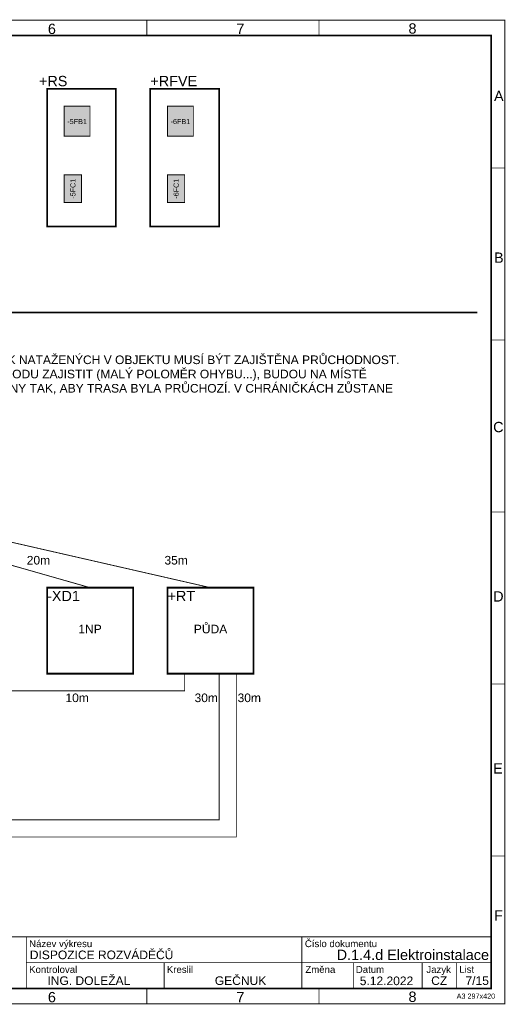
# Model space of a CAD drawing. Extents: x -12025 to 39812, y -30533 to 12.
# Tile 4 of 4: x 25706 to 39812, y -28613 to 12. Entities that reach past the tile are written whole.
import ezdxf
from ezdxf.enums import TextEntityAlignment as Align

# ---------------------------------------------------------------- set-up
doc = ezdxf.new("R2010")
doc.units = 0
doc.header["$MEASUREMENT"] = 0
doc.linetypes.add('PE', pattern=[4.625, 3, -0.75, 0.125, -0.75])
for name, color, linetype in [('0 (Pozadí)', 254, 'Continuous'), ('Ramecek', 7, 'Continuous'), ('Zakladni', 7, 'Continuous')]:
    doc.layers.add(name, color=color, linetype=linetype)
doc.styles.add('Arial', font='txt')
doc.styles.add('Arial_B', font='txt')
doc.styles.add('Arial_I', font='txt')

# ---------------------------------------------------------------- blocks, each defined once
blk = doc.blocks.new('Modul v rozvaděči (9)')
at = {"color": 7, "linetype": 'Continuous', "const_width": 25}
blk.add_lwpolyline([(0, 0), (500, 0), (500, -800), (0, -800)], close=True, dxfattribs=at)
at = {"layer": '0 (Pozadí)', "linetype": 'Continuous'}
blk.add_solid([(0, 0), (500, 0), (0, -800), (500, -800)], dxfattribs=at)
at = {"color": 7, "linetype": 'Continuous', "style": 'Arial'}
blk.add_text('-5FC1', height=150, rotation=90, dxfattribs=at).set_placement((326, -402), align=Align.CENTER)
blk = doc.blocks.new('Modul v rozvaděči (48)')
at = {"color": 7, "linetype": 'Continuous', "const_width": 25}
blk.add_lwpolyline([(0, 0), (750, 0), (750, -875), (0, -875)], close=True, dxfattribs=at)
at = {"layer": '0 (Pozadí)', "linetype": 'Continuous'}
blk.add_solid([(0, 0), (750, 0), (0, -875), (750, -875)], dxfattribs=at)
at = {"color": 7, "linetype": 'Continuous', "style": 'Arial'}
blk.add_text('-5FB1', height=150, dxfattribs=at).set_placement((375, -523), align=Align.CENTER)
blk = doc.blocks.new('(3)')
at = {"color": 7, "linetype": 'Continuous', "const_width": 25}
for points in [[(200, 0), (200, -200)], [(200, -200), (0, -200)]]:
    blk.add_lwpolyline(points, dxfattribs=at)
at = {"color": 7, "linetype": 'Continuous', "style": 'Arial_B'}
blk.add_text('DISPOZICE ROZVÁDĚČŮ', height=250, dxfattribs=at).set_placement((-13200, 650))
blk.add_text('7', height=250, dxfattribs=at).set_placement((-350, -100), align=Align.RIGHT)
blk = doc.blocks.new('dveře rozvaděče (6)')
at = {"color": 7, "linetype": 'PE', "ltscale": 100, "const_width": 50}
blk.add_lwpolyline([(0, 0), (2000, 0), (2000, -4000), (0, -4000)], close=True, dxfattribs=at)
at = {"color": 7, "linetype": 'Continuous', "style": 'Arial'}
blk.add_text('+RS', height=300, dxfattribs=at).set_placement((-236, 79))
blk = doc.blocks.new('dveře rozvaděče (16)')
at = {"color": 7, "linetype": 'PE', "ltscale": 100, "const_width": 50}
blk.add_lwpolyline([(0, 0), (2500, 0), (2500, -2500), (0, -2500)], close=True, dxfattribs=at)
at = {"color": 7, "linetype": 'Continuous', "style": 'Arial'}
blk.add_text('-XD1', height=300, dxfattribs=at).set_placement((0, -392))
blk = doc.blocks.new('dveře rozvaděče (19)')
at = {"color": 7, "linetype": 'PE', "ltscale": 100, "const_width": 50}
blk.add_lwpolyline([(0, 0), (2500, 0), (2500, -2500), (0, -2500)], close=True, dxfattribs=at)
at = {"color": 7, "linetype": 'Continuous', "style": 'Arial'}
blk.add_text('+RT', height=300, dxfattribs=at).set_placement((0, -392))
blk = doc.blocks.new('Modul v rozvaděči (72)')
at = {"color": 7, "linetype": 'Continuous', "const_width": 25}
blk.add_lwpolyline([(0, 0), (750, 0), (750, -875), (0, -875)], close=True, dxfattribs=at)
at = {"layer": '0 (Pozadí)', "linetype": 'Continuous'}
blk.add_solid([(0, 0), (750, 0), (0, -875), (750, -875)], dxfattribs=at)
at = {"color": 7, "linetype": 'Continuous', "style": 'Arial'}
blk.add_text('-6FB1', height=150, dxfattribs=at).set_placement((375, -523), align=Align.CENTER)
blk = doc.blocks.new('Modul v rozvaděči (73)')
at = {"color": 7, "linetype": 'Continuous', "const_width": 25}
blk.add_lwpolyline([(0, 0), (500, 0), (500, -800), (0, -800)], close=True, dxfattribs=at)
at = {"layer": '0 (Pozadí)', "linetype": 'Continuous'}
blk.add_solid([(0, 0), (500, 0), (0, -800), (500, -800)], dxfattribs=at)
at = {"color": 7, "linetype": 'Continuous', "style": 'Arial'}
blk.add_text('-6FC1', height=150, rotation=90, dxfattribs=at).set_placement((326, -402), align=Align.CENTER)
blk = doc.blocks.new('dveře rozvaděče (22)')
at = {"color": 7, "linetype": 'PE', "ltscale": 100, "const_width": 50}
blk.add_lwpolyline([(0, 0), (2000, 0), (2000, -4000), (0, -4000)], close=True, dxfattribs=at)
at = {"color": 7, "linetype": 'Continuous', "style": 'Arial'}
blk.add_text('+RFVE', height=300, dxfattribs=at).set_placement((0, 79))

msp = doc.modelspace()

# ---------------------------------------------------------------- linework, layer by layer
at = {"layer": 'Ramecek', "color": 7, "linetype": 'Continuous'}
for points, const_width in [([(0, -28600), (39800, -28600), (39800, 0), (0, 0)], 25), ([(400, -28150), (39400, -28150), (39400, -450), (400, -450)], 50), ([(25900, -26650), (18400, -26650), (18400, -28150), (25900, -28150)], 25)]:
    msp.add_lwpolyline(points, close=True, dxfattribs=dict(at, const_width=const_width))
at = {"layer": 'Ramecek', "color": 7, "linetype": 'Continuous', "const_width": 25}
for points in [[(34400, -3), (34400, -448)], [(29400, -15), (29400, -460)], [(39800, -4300), (39400, -4300)], [(39800, -9300), (39400, -9300)], [(39800, -14300), (39400, -14300)], [(39800, -19300), (39400, -19300)], [(39800, -24300), (39400, -24300)], [(25900, -26650), (39400, -26650)], [(25900, -26650), (25900, -28150)], [(33900, -26650), (33900, -28150)], [(25900, -27400), (39400, -27400)], [(29900, -27400), (29900, -28150)], [(35400, -27400), (35400, -28150)], [(37400, -27400), (37400, -28150)], [(38400, -27400), (38400, -28150)], [(29400, -28150), (29400, -28594)], [(34400, -28150), (34400, -28594)]]:
    msp.add_lwpolyline(points, dxfattribs=at)
at = {"layer": 'Zakladni', "color": 7, "linetype": 'PE', "ltscale": 100, "const_width": 50}
msp.add_lwpolyline([(625, -8500), (39000, -8500)], dxfattribs=at)
at = {"layer": 'Zakladni', "color": 7, "linetype": 'Continuous', "const_width": 25}
for points in [[(27750, -16500), (13750, -12500)], [(13750, -12500), (31250, -16500)], [(32000, -19000), (32000, -23750), (3000, -23750), (3000, -24000)], [(3000, -23000), (3000, -23250), (31500, -23250), (31500, -19000)], [(30500, -19000), (30500, -19500), (25000, -19500), (25000, -19000)]]:
    msp.add_lwpolyline(points, dxfattribs=at)

# ---------------------------------------------------------------- block references
at = {"layer": 'Zakladni', "color": 7, "linetype": 'Continuous'}
for name, p in [('dveře rozvaděče (6)', (26500, -2000)), ('dveře rozvaděče (22)', (29500, -2000)), ('Modul v rozvaděči (48)', (27000, -2500)), ('Modul v rozvaděči (72)', (30000, -2500)), ('Modul v rozvaděči (9)', (27000, -4500)), ('Modul v rozvaděči (73)', (30000, -4500)), ('dveře rozvaděče (16)', (26500, -16500)), ('dveře rozvaděče (19)', (30000, -16500)), ('(3)', (39200, -27950))]:
    msp.add_blockref(name, p, dxfattribs=at)

# ---------------------------------------------------------------- texts
at = {"layer": 'Ramecek', "color": 7, "linetype": 'Continuous'}
for s, height, style, p in [('6', 300, 'Arial', (26525, -404)), ('7', 300, 'Arial', (32000, -404)), ('8', 300, 'Arial', (37000, -392)), ('A', 300, 'Arial', (39485, -2355)), ('B', 300, 'Arial', (39485, -7055)), ('C', 300, 'Arial', (39460, -11980)), ('D', 300, 'Arial', (39460, -16905)), ('E', 300, 'Arial', (39460, -21905)), ('F', 300, 'Arial', (39485, -26180)), ('Název výkresu', 200, 'Arial', (25980, -26950)), ('Číslo dokumentu', 200, 'Arial', (33990, -26950)), ('Změna', 200, 'Arial', (34005, -27700)), ('Kontroloval', 200, 'Arial', (25980, -27700)), ('Kreslil', 200, 'Arial', (29980, -27700)), ('Datum', 200, 'Arial', (35470, -27700)), ('Jazyk', 200, 'Arial', (37520, -27700)), ('List', 200, 'Arial', (38473, -27697)), ('5.12.2022', 250, 'Arial_B', (35585, -28055)), ('/15', 250, 'Arial_B', (38850, -28050)), ('6', 300, 'Arial', (26525, -28554)), ('7', 300, 'Arial', (32000, -28554)), ('8', 300, 'Arial', (37000, -28542)), ('A3 297x420', 150, 'Arial_I', (38400, -28450))]:
    msp.add_text(s, height=height, dxfattribs=dict(at, style=style)).set_placement(p)
at = {"layer": 'Ramecek', "color": 7, "linetype": 'Continuous', "style": 'Arial_B'}
for s, height, p in [('D.1.4.d Elektroinstalace', 300, (39340, -27324)), ('ING. DOLEŽAL', 250, (28918, -28050)), ('GEČNUK', 250, (32868, -28050)), ('CZ', 250, (38125, -28050))]:
    msp.add_text(s, height=height, dxfattribs=at).set_placement(p, align=Align.RIGHT)
at = {"layer": 'Zakladni', "color": 5, "linetype": 'Continuous', "style": 'Arial'}
for s, p in [('U VŠECH REZERVNÍCH A POUŽITÝCH FLEXI CHRÁNIČEK NATAŽENÝCH V OBJEKTU MUSÍ BÝT ZAJIŠTĚNA PRŮCHODNOST.', (16000, -10000)), ('POKUD PRŮCHODNOST NENÍ MOŽNÉ Z NĚJAKÉHO DŮVODU ZAJISTIT (MALÝ POLOMĚR OHYBU...), BUDOU NA MÍSTĚ ', (16000, -10414)), ('INSTALOVÁNY KRABICE A CHRÁNIČKY BUDOU NAPOJENY TAK, ABY TRASA BYLA PRŮCHOZÍ. V CHRÁNIČKÁCH ZŮSTANE ', (16000, -10828))]:
    msp.add_text(s, height=250, dxfattribs=at).set_placement(p)
at = {"layer": 'Zakladni', "color": 36, "linetype": 'Continuous', "style": 'Arial'}
for s, p in [('20m', (26250, -15827)), ('35m', (30250, -15827)), ('10m', (27375, -19827)), ('30m', (31125, -19827)), ('30m', (32375, -19827))]:
    msp.add_text(s, height=250, dxfattribs=at).set_placement(p, align=Align.CENTER)
at = {"layer": 'Zakladni', "color": 5, "linetype": 'Continuous', "style": 'Arial'}
for s, p in [('1NP', (27750, -17827)), ('PŮDA', (31250, -17827))]:
    msp.add_text(s, height=250, dxfattribs=at).set_placement(p, align=Align.CENTER)

doc.saveas('drawing.dxf')
